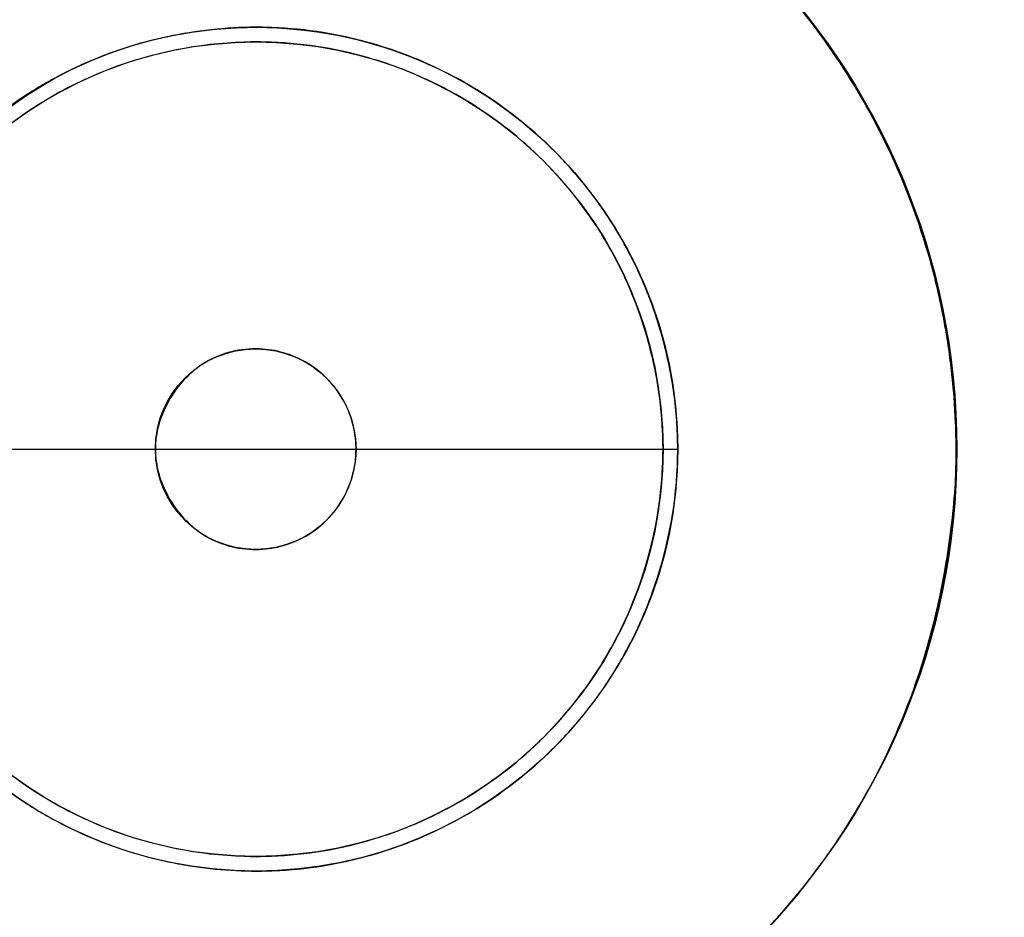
# Model space of a CAD drawing. Header units: inches. Extents: x 0.2 to 16.8, y 0.1 to 10.8.
# Tile 10 of 28: x 4.3419 to 4.4177, y 5.3617 to 5.4309. Entities that reach past the tile are written whole.
import ezdxf

# ---------------------------------------------------------------- set-up
doc = ezdxf.new("R2010")
doc.units = ezdxf.units.IN
doc.header["$LTSCALE"] = 0.935
doc.header["$MEASUREMENT"] = 0
doc.layers.get('0').update_dxf_attribs({"linetype": 'CONTINUOUS'})

msp = doc.modelspace()

# ---------------------------------------------------------------- linework, layer by layer
at = {"color": 6, "linetype": 'CONTINUOUS'}
msp.add_line((4.3275835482, 5.3977853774), (4.3925835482, 5.3977853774), dxfattribs=at)
at = {"color": 7, "linetype": 'CONTINUOUS'}
for radius in [0.4364966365, 0.4104966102, 0.318, 0.2775184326, 0.157999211, 0.1501251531, 0.123996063, 0.054, 0.0325, 0.0313687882]:
    msp.add_circle((4.3600835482, 5.3977853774), radius, dxfattribs=at)
at = {"color": 6, "linetype": 'CONTINUOUS'}
msp.add_circle((4.3600835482, 5.3977853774), 0.0077273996, dxfattribs=at)
at = {"linetype": 'CONTINUOUS'}
for points, knots in [([(3.9235835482, 5.3977853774, 2.7864858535), (3.9235835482, 5.4057863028, 2.7864858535), (3.9240311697, 5.4220327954, 2.7864858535), (3.9268126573, 5.4553731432, 2.7864858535), (3.9342339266, 5.4984230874, 2.7864858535), (3.949943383, 5.550556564, 2.7864858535), (3.9813875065, 5.6210908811, 2.7864858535), (4.0407908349, 5.7038508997, 2.7864858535), (4.1388173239, 5.781014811, 2.7864858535), (4.2547044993, 5.8273313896, 2.7864858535), (4.3741431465, 5.8392226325, 2.7864858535), (4.4681107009, 5.8234410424, 2.7864858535), (4.5343582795, 5.7990336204, 2.7864858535), (4.5787878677, 5.7765923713, 2.7864858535), (4.6204373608, 5.7493358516, 2.7864858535), (4.6746985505, 5.7041674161, 2.7864858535), (4.7353499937, 5.6306804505, 2.7864858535), (4.7822935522, 5.5267754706, 2.7864858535), (4.794744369, 5.4513847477, 2.7864858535), (4.7962154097, 5.4156584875, 2.7864858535)], [0, 0, 0, 0, 0.0177741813, 0.036091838, 0.0743013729, 0.1145913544, 0.1567465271, 0.2454876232, 0.3378522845, 0.4302169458, 0.5189580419, 0.6012363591, 0.6394552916, 0.6755236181, 0.7115919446, 0.749810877, 0.8320891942, 0.9208302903, 1, 1, 1, 1]), ([(4.0899463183, 5.4610776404, 2.6060042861), (4.0953221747, 5.4840124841, 2.6060042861), (4.1080234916, 5.5182538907, 2.6060042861), (4.1338668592, 5.5600030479, 2.6060042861), (4.1669654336, 5.6001451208, 2.6060042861), (4.2194241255, 5.6414525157, 2.6060042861), (4.2930810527, 5.6708781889, 2.6060042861), (4.3690234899, 5.6784439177, 2.6060042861), (4.4287650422, 5.668409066, 2.6060042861), (4.4708841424, 5.6528914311, 2.6060042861), (4.4991316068, 5.6386236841, 2.6060042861), (4.5256115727, 5.621294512, 2.6060042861), (4.5601098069, 5.5925772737, 2.6060042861), (4.598670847, 5.5458556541, 2.6060042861), (4.6269426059, 5.4832788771, 2.6060042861), (4.6351137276, 5.4393739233, 2.6060042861), (4.6366676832, 5.4204931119, 2.6060042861)], [0, 0, 0, 0, 0.0900833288, 0.1380790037, 0.18756617, 0.2887916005, 0.390017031, 0.4872712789, 0.5774427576, 0.6193281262, 0.658856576, 0.6983850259, 0.7402703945, 0.8304418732, 0.9276961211, 1, 1, 1, 1]), ([(4.7702373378, 5.3809768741, 2.8124858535), (4.7688539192, 5.3473786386, 2.8124858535), (4.7571447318, 5.2764785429, 2.8124858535), (4.7129973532, 5.178762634, 2.8124858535), (4.6559585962, 5.1096528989, 2.8124858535), (4.6049294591, 5.0671749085, 2.8124858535), (4.5657608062, 5.0415419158, 2.8124858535), (4.5239776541, 5.0204373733, 2.8124858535), (4.4616760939, 4.9974837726, 2.8124858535), (4.3733056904, 4.9826422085, 2.8124858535), (4.2609813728, 4.9938251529, 2.8124858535), (4.1519969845, 5.0373828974, 2.8124858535), (4.0598094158, 5.1099505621, 2.8124858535), (4.0039444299, 5.1877810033, 2.8124858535), (3.9743732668, 5.2541139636, 2.8124858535), (3.9631243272, 5.2914447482, 2.8124858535), (3.9586226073, 5.3120177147, 2.8124858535), (3.9578265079, 5.3159288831, 2.8124858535)], [0, 0, 0, 0, 0.0846624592, 0.1795603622, 0.2675471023, 0.3084176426, 0.3469883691, 0.3855590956, 0.4264296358, 0.514416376, 0.609314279, 0.708087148, 0.8068600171, 0.9017579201, 0.9468377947, 0.9899230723, 1, 1, 1, 1]), ([(4.7962154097, 5.3799122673, 2.7864858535), (4.794744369, 5.3441860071, 2.7864858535), (4.7822935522, 5.2687952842, 2.7864858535), (4.7353499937, 5.1648903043, 2.7864858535), (4.6746985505, 5.0914033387, 2.7864858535), (4.6204373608, 5.0462349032, 2.7864858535), (4.5787878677, 5.0189783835, 2.7864858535), (4.5343582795, 4.9965371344, 2.7864858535), (4.4681107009, 4.9721297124, 2.7864858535), (4.3741431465, 4.9563481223, 2.7864858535), (4.2547044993, 4.9682393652, 2.7864858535), (4.1388173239, 5.0145559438, 2.7864858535), (4.0407908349, 5.0917198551, 2.7864858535), (3.9813875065, 5.1744798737, 2.7864858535), (3.949943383, 5.2450141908, 2.7864858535), (3.9379823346, 5.2847081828, 2.7864858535), (3.9331956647, 5.3065829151, 2.7864858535), (3.9323493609, 5.3107405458, 2.7864858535)], [0, 0, 0, 0, 0.0846627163, 0.1795609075, 0.2675479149, 0.3084185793, 0.3469894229, 0.3855602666, 0.4264309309, 0.5144179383, 0.6093161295, 0.7080892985, 0.8068624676, 0.9017606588, 0.9468406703, 0.9899260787, 1, 1, 1, 1]), ([(4.6366676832, 5.3750776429, 2.6060042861), (4.6351137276, 5.3561968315, 2.6060042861), (4.6269426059, 5.3122918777, 2.6060042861), (4.598670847, 5.2497151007, 2.6060042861), (4.5601098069, 5.2029934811, 2.6060042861), (4.5256115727, 5.1742762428, 2.6060042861), (4.4991316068, 5.1569470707, 2.6060042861), (4.4708841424, 5.1426793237, 2.6060042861), (4.4287650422, 5.1271616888, 2.6060042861), (4.3690234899, 5.1171268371, 2.6060042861), (4.2930810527, 5.1246925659, 2.6060042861), (4.2194241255, 5.1541182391, 2.6060042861), (4.1669654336, 5.195425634, 2.6060042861), (4.1338668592, 5.2355677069, 2.6060042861), (4.108023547, 5.2773167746, 2.6060042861), (4.0953222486, 5.3115580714, 2.6060042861), (4.0899463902, 5.3344928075, 2.6060042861)], [0, 0, 0, 0, 0.072303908, 0.1695581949, 0.2597297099, 0.3016150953, 0.341143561, 0.3806720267, 0.4225574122, 0.5127289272, 0.6099832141, 0.7112086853, 0.8124341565, 0.8619213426, 0.9099170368, 1, 1, 1, 1])]:
    msp.add_open_spline(points, degree=3, knots=knots, dxfattribs=at)
at = {"color": 7, "linetype": 'CONTINUOUS'}
for points, knots in [([(4.5086664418, 5.4191923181), (4.5080347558, 5.4235862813), (4.5047076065, 5.441185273), (4.4933436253, 5.4707924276), (4.469131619, 5.503613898), (4.4376346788, 5.5283234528), (4.4017744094, 5.5436803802), (4.3638193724, 5.5494819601), (4.325337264, 5.5455536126), (4.2885561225, 5.5317103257), (4.2557673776, 5.5083409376), (4.2302254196, 5.476488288), (4.2188198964, 5.4508896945), (4.2151054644, 5.4373206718), (4.2149688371, 5.4368101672)], [0, 0, 0, 0, 0.0323953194, 0.1305495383, 0.2296562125, 0.3275022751, 0.4203145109, 0.5123966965, 0.6058334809, 0.7005883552, 0.7971580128, 0.8972544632, 0.9961405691, 1, 1, 1, 1]), ([(4.3779052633, 5.5345854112), (4.3825284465, 5.5339828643), (4.3992904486, 5.5309357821), (4.4270760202, 5.520331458), (4.4572087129, 5.4980266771), (4.4801110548, 5.4691156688), (4.4942256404, 5.436083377), (4.4994923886, 5.4011659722), (4.4958875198, 5.3658481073), (4.4831895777, 5.3320631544), (4.4617314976, 5.3020089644), (4.4395242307, 5.2841099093), (4.4254305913, 5.2762028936), (4.4222330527, 5.2745669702)], [0, 0, 0, 0, 0.0398027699, 0.1451977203, 0.2518773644, 0.3571592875, 0.4575319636, 0.5562486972, 0.6566455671, 0.7584563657, 0.862119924, 0.9693264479, 1, 1, 1, 1]), ([(4.3422268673, 5.5204561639), (4.3387004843, 5.5199430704), (4.3242811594, 5.5172110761), (4.2999011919, 5.5079105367), (4.2728205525, 5.4878706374), (4.2522369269, 5.4618926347), (4.2395499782, 5.4322102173), (4.2348146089, 5.4008329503), (4.2380516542, 5.3690955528), (4.2494603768, 5.3387351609), (4.2687416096, 5.3117270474), (4.2950087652, 5.2905541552), (4.3261892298, 5.2766658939), (4.3488348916, 5.2737695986), (4.3600835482, 5.2737893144)], [0, 0, 0, 0, 0.0287427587, 0.1182338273, 0.2088155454, 0.2982113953, 0.3834403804, 0.4672602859, 0.5525071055, 0.6389545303, 0.7269749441, 0.8180037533, 0.9089210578, 1, 1, 1, 1]), ([(4.3931785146, 5.2781679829), (4.4024988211, 5.2807298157), (4.4212459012, 5.2885863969), (4.4463965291, 5.3068426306), (4.4668497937, 5.3319669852), (4.4803712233, 5.3620881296), (4.4855615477, 5.3952446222), (4.4816784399, 5.4286310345), (4.4693288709, 5.4593096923), (4.4499716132, 5.4851767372), (4.4250447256, 5.5049434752), (4.4001845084, 5.5160436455), (4.3839425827, 5.5195561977), (4.3779473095, 5.5204238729)], [0, 0, 0, 0, 0.0858307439, 0.1790735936, 0.2737815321, 0.3707745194, 0.4694773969, 0.5687730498, 0.6661880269, 0.7603491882, 0.8530533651, 0.9462614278, 1, 1, 1, 1]), ([(4.406008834, 5.5004845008), (4.4104302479, 5.4985071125), (4.4245373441, 5.4910731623), (4.4452238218, 5.4737474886), (4.4631337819, 5.4465465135), (4.4725360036, 5.416157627), (4.4732789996, 5.3846116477), (4.4652366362, 5.3538025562), (4.4486197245, 5.3257634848), (4.4277498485, 5.3067493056), (4.412711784, 5.2981447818), (4.4070961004, 5.2955244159)], [0, 0, 0, 0, 0.0563979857, 0.1853185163, 0.3106932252, 0.4317385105, 0.552299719, 0.6747028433, 0.7990514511, 0.9278496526, 1, 1, 1, 1]), ([(4.4119918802, 5.4124336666), (4.4103846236, 5.4181460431), (4.4053170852, 5.4289021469), (4.3932298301, 5.4415625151), (4.3783057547, 5.4495427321), (4.3620290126, 5.4525477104), (4.3454820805, 5.4506636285), (4.3297211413, 5.4435698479), (4.3167935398, 5.4313318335), (4.3107007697, 5.4206095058), (4.3087090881, 5.4146995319), (4.3086370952, 5.4144808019)], [0, 0, 0, 0, 0.1290835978, 0.2554901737, 0.3761730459, 0.493112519, 0.6120740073, 0.7350191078, 0.8642598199, 0.994988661, 1, 1, 1, 1]), ([(4.3302022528, 5.4106532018), (4.3317094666, 5.4140688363), (4.3362503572, 5.4207464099), (4.346367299, 5.4282649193), (4.3593799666, 5.4311621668), (4.3723311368, 5.4288087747), (4.3830169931, 5.4218800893), (4.3878615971, 5.4151555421), (4.3895287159, 5.4114918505)], [0, 0, 0, 0, 0.1500842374, 0.3200971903, 0.4972360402, 0.6731789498, 0.8380752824, 1, 1, 1, 1]), ([(4.3087831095, 5.3806693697), (4.3103739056, 5.3759832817), (4.3152814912, 5.3665348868), (4.3263663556, 5.3545582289), (4.3413371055, 5.3461610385), (4.3584624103, 5.3428663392), (4.3757348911, 5.3452134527), (4.3910911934, 5.3525445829), (4.4032332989, 5.3638944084), (4.4103853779, 5.3766556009), (4.4126717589, 5.385501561), (4.4132650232, 5.3890703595)], [0, 0, 0, 0, 0.1036178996, 0.2206284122, 0.3379268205, 0.4580172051, 0.5805304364, 0.6977124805, 0.8098595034, 0.924305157, 1, 1, 1, 1]), ([(4.3569053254, 5.2476975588), (4.3704682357, 5.2474087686), (4.3974995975, 5.2505091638), (4.4346068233, 5.2654970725), (4.465794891, 5.2889292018), (4.4897198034, 5.3189429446), (4.5032421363, 5.3490933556), (4.5075297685, 5.3688677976), (4.5085888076, 5.3761798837)], [0, 0, 0, 0, 0.1872543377, 0.3721134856, 0.5474789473, 0.7215931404, 0.8980122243, 1, 1, 1, 1])]:
    msp.add_open_spline(points, degree=3, knots=knots, dxfattribs=at)
at = {"color": 1, "linetype": 'CONTINUOUS'}
for points, knots in [([(4.4033185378, 5.4301453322, 2.5654622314), (4.401431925, 5.4326670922, 2.5654622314), (4.3980187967, 5.4364735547, 2.5654622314), (4.3941108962, 5.4397590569, 2.5654622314), (4.392551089, 5.4409330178, 2.5654622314)], [0, 0, 0, 0, 0.6171147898, 1, 1, 1, 1]), ([(4.3652799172, 5.429869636, 2.6404622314), (4.3639761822, 5.4300811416, 2.6404622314), (4.3604079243, 5.4304372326, 2.6404622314), (4.3567914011, 5.4301859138, 2.6404622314), (4.3545457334, 5.4297950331, 2.6404622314)], [0, 0, 0, 0, 0.3693747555, 1, 1, 1, 1]), ([(4.3652799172, 5.429869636, 2.5654622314), (4.3639761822, 5.4300811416, 2.5654622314), (4.3620156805, 5.4302767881, 2.5654622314), (4.3600406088, 5.4302890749, 2.5654622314), (4.3593930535, 5.430273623, 2.5654622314)], [0, 0, 0, 0, 0.6722893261, 1, 1, 1, 1]), ([(4.4108784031, 5.4160376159, 2.5654622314), (4.4095562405, 5.4197276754, 2.5654622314), (4.4072053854, 5.4245876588, 2.5654622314), (4.4041849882, 5.4289871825, 2.5654622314), (4.4033185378, 5.4301453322, 2.5654622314)], [0, 0, 0, 0, 0.7284743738, 1, 1, 1, 1]), ([(4.3722362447, 5.4279268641, 2.5654622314), (4.3713360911, 5.4282898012, 2.5654622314), (4.369058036, 5.429092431, 2.5654622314), (4.3667041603, 5.4296385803, 2.5654622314), (4.3652799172, 5.429869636, 2.5654622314)], [0, 0, 0, 0, 0.4021817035, 1, 1, 1, 1]), ([(4.3762221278, 5.4259952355, 2.6404622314), (4.3740969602, 5.42721092, 2.6404622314), (4.3704990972, 5.4287580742, 2.6404622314), (4.3667041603, 5.4296385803, 2.6404622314), (4.3652799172, 5.429869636, 2.6404622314)], [0, 0, 0, 0, 0.6291927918, 1, 1, 1, 1]), ([(4.371689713, 5.4269272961, 2.6463713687), (4.3708606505, 5.4272575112, 2.6463713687), (4.367498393, 5.4284341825, 2.6463713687), (4.3635983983, 5.4290948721, 2.6463713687), (4.3605481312, 5.4291515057, 2.6463713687), (4.3601766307, 5.4291517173, 2.6463713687)], [0, 0, 0, 0, 0.2271291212, 0.9059403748, 1, 1, 1, 1]), ([(4.3469379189, 5.4262628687, 2.6463713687), (4.3460718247, 5.4258654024, 2.6463713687), (4.3431214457, 5.4243432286, 2.6463713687), (4.3404454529, 5.4223467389, 2.6463713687), (4.3387187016, 5.4207333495, 2.6463713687)], [0, 0, 0, 0, 0.2873090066, 1, 1, 1, 1]), ([(4.3446682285, 5.4263964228, 2.5654622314), (4.3443876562, 5.4262455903, 2.5654622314), (4.3437373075, 5.4258831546, 2.5654622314), (4.3431003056, 5.425497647, 2.5654622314), (4.3427404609, 5.4252698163, 2.5654622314)], [0, 0, 0, 0, 0.4278870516, 1, 1, 1, 1]), ([(4.3446682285, 5.4263964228, 2.6404622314), (4.3443876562, 5.4262455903, 2.6404622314), (4.3437373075, 5.4258831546, 2.6404622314), (4.3431003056, 5.425497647, 2.6404622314), (4.3427404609, 5.4252698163, 2.6404622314)], [0, 0, 0, 0, 0.4278870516, 1, 1, 1, 1]), ([(4.3818609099, 5.4203633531, 2.6463713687), (4.3817567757, 5.4204636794, 2.6463713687), (4.3799099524, 5.4222185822, 2.6463713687), (4.3766286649, 5.4246572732, 2.6463713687), (4.3730940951, 5.4263679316, 2.6463713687), (4.371689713, 5.4269272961, 2.6463713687)], [0, 0, 0, 0, 0.0356296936, 0.6277050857, 1, 1, 1, 1]), ([(4.3846584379, 5.419056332, 2.6404622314), (4.3839217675, 5.4199066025, 2.6404622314), (4.381413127, 5.4225138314, 2.6404622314), (4.3784563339, 5.4247113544, 2.6404622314), (4.3762593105, 5.4259739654, 2.6404622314), (4.3762221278, 5.4259952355, 2.6404622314)], [0, 0, 0, 0, 0.3075477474, 0.9882942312, 1, 1, 1, 1]), ([(4.3879585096, 5.4121583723, 2.6463713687), (4.3875478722, 5.4129600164, 2.6463713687), (4.3858497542, 5.4159504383, 2.6463713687), (4.3836765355, 5.4186141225, 2.6463713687), (4.3818609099, 5.4203633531, 2.6463713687)], [0, 0, 0, 0, 0.2617370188, 1, 1, 1, 1]), ([(4.3889636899, 5.4126766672, 2.5654622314), (4.3885382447, 5.4135072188, 2.5654622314), (4.3872481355, 5.4157791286, 2.5654622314), (4.3856933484, 5.4178690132, 2.5654622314), (4.3845969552, 5.4191270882, 2.5654622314)], [0, 0, 0, 0, 0.3569370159, 1, 1, 1, 1]), ([(4.3889636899, 5.4126766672, 2.6404622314), (4.3885382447, 5.4135072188, 2.6404622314), (4.3872636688, 5.4157517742, 2.6404622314), (4.3857307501, 5.4178186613, 2.6404622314), (4.3846584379, 5.419056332, 2.6404622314)], [0, 0, 0, 0, 0.3612870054, 1, 1, 1, 1]), ([(4.3678022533, 5.398147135, 2.7346023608), (4.3677385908, 5.3994726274, 2.7346023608), (4.3669386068, 5.4020198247, 2.7346023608), (4.3640992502, 5.4047447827, 2.7346023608), (4.3602115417, 5.4058691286, 2.7346023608), (4.3560123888, 5.4048676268, 2.7346023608), (4.3531470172, 5.4016986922, 2.7346023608), (4.3523561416, 5.3990428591, 2.7346023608), (4.3523561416, 5.3977853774, 2.7346023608)], [0, 0, 0, 0, 0.1664614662, 0.3237267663, 0.4809920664, 0.6625863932, 0.8402416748, 1, 1, 1, 1]), ([(4.3523561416, 5.3977853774, 2.7346023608), (4.3523561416, 5.3965278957, 2.7346023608), (4.3531470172, 5.3938720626, 2.7346023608), (4.3560123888, 5.390703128, 2.7346023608), (4.3602115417, 5.3897016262, 2.7346023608), (4.3640992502, 5.3908259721, 2.7346023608), (4.367027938, 5.3936366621, 2.7346023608), (4.367845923, 5.3964584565, 2.7346023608), (4.3678080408, 5.3980266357, 2.7346023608), (4.3678022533, 5.398147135, 2.7346023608)], [0, 0, 0, 0, 0.1550651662, 0.3275015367, 0.5037612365, 0.6564066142, 0.8090519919, 0.9853116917, 1, 1, 1, 1]), ([(4.3820212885, 5.3753630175, 2.6463713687), (4.3837711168, 5.3770729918, 2.6463713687), (4.3858867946, 5.3796855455, 2.6463713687), (4.3875478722, 5.3826107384, 2.6463713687), (4.3879585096, 5.3834123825, 2.6463713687)], [0, 0, 0, 0, 0.7324264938, 1, 1, 1, 1]), ([(4.3846584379, 5.3765144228, 2.5654622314), (4.3857307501, 5.3777520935, 2.5654622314), (4.3872636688, 5.3798189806, 2.5654622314), (4.3885382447, 5.382063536, 2.5654622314), (4.3889636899, 5.3828940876, 2.5654622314)], [0, 0, 0, 0, 0.6387129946, 1, 1, 1, 1]), ([(4.3846584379, 5.3765144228, 2.6404622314), (4.3857307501, 5.3777520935, 2.6404622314), (4.3872636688, 5.3798189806, 2.6404622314), (4.3885382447, 5.382063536, 2.6404622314), (4.3889636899, 5.3828940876, 2.6404622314)], [0, 0, 0, 0, 0.6387129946, 1, 1, 1, 1]), ([(4.4033553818, 5.3654747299, 2.5654622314), (4.4042082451, 5.3666174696, 2.5654622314), (4.4074816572, 5.3713915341, 2.5654622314), (4.4099673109, 5.3767073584, 2.5654622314), (4.4113431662, 5.3808851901, 2.5654622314)], [0, 0, 0, 0, 0.2467735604, 1, 1, 1, 1]), ([(4.3762221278, 5.3695755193, 2.6404622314), (4.3762593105, 5.3695967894, 2.6404622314), (4.3784563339, 5.3708594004, 2.6404622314), (4.381413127, 5.3730569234, 2.6404622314), (4.3839217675, 5.3756641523, 2.6404622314), (4.3846584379, 5.3765144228, 2.6404622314)], [0, 0, 0, 0, 0.0117057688, 0.6924522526, 1, 1, 1, 1]), ([(4.3387184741, 5.3748376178, 2.6463713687), (4.3404452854, 5.3732241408, 2.6463713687), (4.3431212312, 5.371227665, 2.6463713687), (4.3460715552, 5.3697054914, 2.6463713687), (4.3469375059, 5.3693080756, 2.6463713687)], [0, 0, 0, 0, 0.7127325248, 1, 1, 1, 1]), ([(4.3720415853, 5.3687860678, 2.6463713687), (4.3733221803, 5.3693140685, 2.6463713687), (4.3767309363, 5.3709894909, 2.6463713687), (4.3799701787, 5.3733969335, 2.6463713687), (4.3818645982, 5.3752098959, 2.6463713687), (4.3820212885, 5.3753630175, 2.6463713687)], [0, 0, 0, 0, 0.3455546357, 0.9453151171, 1, 1, 1, 1]), ([(4.3427404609, 5.3703009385, 2.5654622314), (4.3431003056, 5.3700731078, 2.5654622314), (4.3437373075, 5.3696876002, 2.5654622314), (4.3443876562, 5.3693251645, 2.5654622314), (4.3446682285, 5.369174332, 2.5654622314)], [0, 0, 0, 0, 0.5721129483, 1, 1, 1, 1]), ([(4.3427404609, 5.3703009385, 2.6404622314), (4.3431003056, 5.3700731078, 2.6404622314), (4.3437373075, 5.3696876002, 2.6404622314), (4.3443876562, 5.3693251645, 2.6404622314), (4.3446682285, 5.369174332, 2.6404622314)], [0, 0, 0, 0, 0.5721129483, 1, 1, 1, 1]), ([(4.3652799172, 5.3657011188, 2.6404622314), (4.3667041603, 5.3659321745, 2.6404622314), (4.3704990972, 5.3668126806, 2.6404622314), (4.3740969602, 5.3683598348, 2.6404622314), (4.3762221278, 5.3695755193, 2.6404622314)], [0, 0, 0, 0, 0.3708072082, 1, 1, 1, 1]), ([(4.3601764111, 5.3664190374, 2.6463713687), (4.3605479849, 5.3664192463, 2.6463713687), (4.363598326, 5.3664758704, 2.6463713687), (4.3676240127, 5.3671578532, 2.6463713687), (4.3710995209, 5.3683976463, 2.6463713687), (4.3720415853, 5.3687860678, 2.6463713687)], [0, 0, 0, 0, 0.0911408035, 0.7487578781, 1, 1, 1, 1]), ([(4.3652799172, 5.3657011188, 2.5654622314), (4.3667041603, 5.3659321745, 2.5654622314), (4.3693497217, 5.3665460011, 2.5654622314), (4.3718995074, 5.3674838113, 2.5654622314), (4.3730636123, 5.3679907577, 2.5654622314)], [0, 0, 0, 0, 0.5319059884, 1, 1, 1, 1]), ([(4.3550001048, 5.3656998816, 2.6404622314), (4.3570986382, 5.3653645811, 2.6404622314), (4.3605595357, 5.3651486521, 2.6404622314), (4.3639761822, 5.3654896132, 2.6404622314), (4.3652799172, 5.3657011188, 2.6404622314)], [0, 0, 0, 0, 0.6142344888, 1, 1, 1, 1]), ([(4.3907394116, 5.3533317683, 2.5654622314), (4.3929591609, 5.3548633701, 2.5654622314), (4.3971050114, 5.3582064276, 2.5654622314), (4.4007140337, 5.3621147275, 2.5654622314), (4.4023425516, 5.3641608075, 2.5654622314)], [0, 0, 0, 0, 0.5077557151, 1, 1, 1, 1])]:
    msp.add_open_spline(points, degree=3, knots=knots, dxfattribs=at)
for points in [[(4.3532527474, 5.429543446, 2.6404622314), (4.3502663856, 5.4289006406, 2.6404622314), (4.3473615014, 5.4278442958, 2.6404622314), (4.3446682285, 5.4263964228, 2.6404622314)], [(4.3545457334, 5.4297950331, 2.6404622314), (4.3541133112, 5.4297197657, 2.6404622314), (4.3536821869, 5.4296358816, 2.6404622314), (4.3532527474, 5.429543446, 2.6404622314)], [(4.3591961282, 5.4291368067, 2.6463713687), (4.3556824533, 5.4290280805, 2.6463713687), (4.3521640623, 5.4283260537, 2.6463713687), (4.3488572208, 5.4270673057, 2.6463713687)], [(4.3601766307, 5.4291517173, 2.6463713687), (4.3598499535, 5.4291519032, 2.6463713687), (4.3595230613, 5.4291469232, 2.6463713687), (4.3591961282, 5.4291368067, 2.6463713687)], [(4.3488572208, 5.4270673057, 2.6463713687), (4.3482087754, 5.4268204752, 2.6463713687), (4.3475684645, 5.4265522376, 2.6463713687), (4.3469379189, 5.4262628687, 2.6463713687)], [(4.3427404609, 5.4252698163, 2.6404622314), (4.3402223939, 5.4236755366, 2.6404622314), (4.3379291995, 5.421724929, 2.6404622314), (4.3359375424, 5.419512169, 2.6404622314)], [(4.3845969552, 5.4191270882, 2.5654622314), (4.3839412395, 5.4198795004, 2.5654622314), (4.3832509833, 5.4206012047, 2.5654622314), (4.3825289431, 5.4212899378, 2.5654622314)], [(4.4122446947, 5.4116591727, 2.5654622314), (4.4118499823, 5.4131376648, 2.5654622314), (4.4113938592, 5.4145990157, 2.5654622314), (4.4108784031, 5.4160376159, 2.5654622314)], [(4.3895754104, 5.4114165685, 2.6404622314), (4.3893803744, 5.4118412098, 2.6404622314), (4.3891764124, 5.4122613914, 2.6404622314), (4.3889636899, 5.4126766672, 2.6404622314)], [(4.3885489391, 5.4109421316, 2.6463713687), (4.3883606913, 5.4113519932, 2.6463713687), (4.3881638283, 5.4117575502, 2.6463713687), (4.3879585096, 5.4121583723, 2.6463713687)], [(4.390133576, 5.4101297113, 2.6404622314), (4.3899565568, 5.4105628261, 2.6404622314), (4.3897704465, 5.4109919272, 2.6404622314), (4.3895754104, 5.4114165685, 2.6404622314)], [(4.4132574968, 5.4070938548, 2.5654622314), (4.4129850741, 5.4086294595, 2.5654622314), (4.4126467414, 5.4101532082, 2.5654622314), (4.4122446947, 5.4116591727, 2.5654622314)], [(4.3890876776, 5.4097000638, 2.6463713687), (4.3889168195, 5.410118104, 2.6463713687), (4.3887371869, 5.4105322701, 2.6463713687), (4.3885489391, 5.4109421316, 2.6463713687)], [(4.3907065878, 5.4045251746, 2.6463713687), (4.3903141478, 5.406293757, 2.6463713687), (4.3897711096, 5.408027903, 2.6463713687), (4.3890876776, 5.4097000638, 2.6463713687)], [(4.390639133, 5.4088133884, 2.6404622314), (4.3904798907, 5.4092559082, 2.6404622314), (4.3903113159, 5.409694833, 2.6404622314), (4.390133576, 5.4101297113, 2.6404622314)], [(4.3918108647, 5.4047682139, 2.6404622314), (4.3915063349, 5.4061406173, 2.6404622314), (4.391114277, 5.4074930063, 2.6404622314), (4.390639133, 5.4088133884, 2.6404622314)], [(4.413616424, 5.4047822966, 2.5654622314), (4.4135134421, 5.405555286, 2.5654622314), (4.4133937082, 5.4063260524, 2.5654622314), (4.4132574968, 5.4070938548, 2.5654622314)], [(4.3909725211, 5.4031927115, 2.6463713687), (4.3908933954, 5.4036387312, 2.6463713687), (4.3908046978, 5.404083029, 2.6463713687), (4.3907065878, 5.4045251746, 2.6463713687)], [(4.3920863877, 5.4033877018, 2.6404622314), (4.3920044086, 5.403849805, 2.6404622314), (4.3919125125, 5.4043101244, 2.6404622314), (4.3918108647, 5.4047682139, 2.6404622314)], [(4.4140310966, 5.4001236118, 2.5654622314), (4.4139613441, 5.4016814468, 2.5654622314), (4.4138223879, 5.4032363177, 2.5654622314), (4.413616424, 5.4047822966, 2.5654622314)], [(4.3914219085, 5.3991436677, 2.6463713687), (4.3913611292, 5.4005010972, 2.6463713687), (4.3912098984, 5.4018546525, 2.6463713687), (4.3909725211, 5.4031927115, 2.6463713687)], [(4.3925519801, 5.3991926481, 2.6404622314), (4.3924890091, 5.4005990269, 2.6404622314), (4.3923323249, 5.4020013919, 2.6404622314), (4.3920863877, 5.4033877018, 2.6404622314)], [(4.4140835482, 5.3977853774, 2.5654622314), (4.4140835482, 5.3985650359, 2.5654622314), (4.4140659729, 5.3993446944, 2.5654622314), (4.4140310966, 5.4001236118, 2.5654622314)], [(4.3914523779, 5.3977853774, 2.6463713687), (4.3914523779, 5.3982382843, 2.6463713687), (4.3914421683, 5.3986911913, 2.6463713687), (4.3914219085, 5.3991436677, 2.6463713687)], [(4.3925835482, 5.3977853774, 2.6404622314), (4.3925835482, 5.3982546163, 2.6404622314), (4.3925729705, 5.3987238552, 2.6404622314), (4.3925519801, 5.3991926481, 2.6404622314)], [(4.3914254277, 5.3965080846, 2.6463713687), (4.3914433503, 5.3969336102, 2.6463713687), (4.3914523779, 5.3973594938, 2.6463713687), (4.3914523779, 5.3977853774, 2.6463713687)], [(4.392556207, 5.3964758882, 2.6404622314), (4.3925743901, 5.3969121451, 2.6404622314), (4.3925835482, 5.3973487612, 2.6404622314), (4.3925835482, 5.3977853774, 2.6404622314)], [(4.4122446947, 5.3839115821, 2.5654622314), (4.4134508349, 5.3884294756, 2.5654622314), (4.4140835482, 5.3931074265, 2.5654622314), (4.4140835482, 5.3977853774, 2.5654622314)], [(4.3890346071, 5.3857416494, 2.6463713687), (4.3904440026, 5.3891474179, 2.6463713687), (4.3912698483, 5.3928142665, 2.6463713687), (4.3914254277, 5.3965080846, 2.6463713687)], [(4.3906247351, 5.3867174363, 2.6404622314), (4.3917540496, 5.3898431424, 2.6404622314), (4.3924175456, 5.3931490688, 2.6404622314), (4.392556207, 5.3964758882, 2.6404622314)], [(4.3902573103, 5.3857481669, 2.6404622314), (4.39038478, 5.3860691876, 2.6404622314), (4.3905072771, 5.3863923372, 2.6404622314), (4.3906247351, 5.3867174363, 2.6404622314)], [(4.3886682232, 5.3848914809, 2.6463713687), (4.3887944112, 5.385172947, 2.6463713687), (4.3889165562, 5.3854563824, 2.6463713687), (4.3890346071, 5.3857416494, 2.6463713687)], [(4.3895754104, 5.3841541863, 2.6404622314), (4.3898164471, 5.3846789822, 2.6404622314), (4.390043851, 5.3852105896, 2.6404622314), (4.3902573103, 5.3857481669, 2.6404622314)], [(4.3879585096, 5.3834123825, 2.6463713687), (4.3882076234, 5.3838987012, 2.6463713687), (4.3884442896, 5.3843919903, 2.6463713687), (4.3886682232, 5.3848914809, 2.6463713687)], [(4.3889636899, 5.3828940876, 2.6404622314), (4.3891764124, 5.3833093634, 2.6404622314), (4.3893803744, 5.383729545, 2.6404622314), (4.3895754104, 5.3841541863, 2.6404622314)], [(4.4115941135, 5.3816667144, 2.5654622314), (4.4118267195, 5.3824100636, 2.5654622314), (4.4120436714, 5.3831585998, 2.5654622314), (4.4122446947, 5.3839115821, 2.5654622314)], [(4.4113431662, 5.3808851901, 2.5654622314), (4.4114287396, 5.3811450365, 2.5654622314), (4.4115123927, 5.3814055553, 2.5654622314), (4.4115941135, 5.3816667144, 2.5654622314)], [(4.3834165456, 5.375160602, 2.5654622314), (4.3838431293, 5.3755999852, 2.5654622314), (4.3842573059, 5.3760514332, 2.5654622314), (4.3846584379, 5.3765144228, 2.5654622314)], [(4.3359375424, 5.3760585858, 2.6404622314), (4.3379291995, 5.3738458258, 2.6404622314), (4.3402223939, 5.3718952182, 2.6404622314), (4.3427404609, 5.3703009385, 2.6404622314)], [(4.3446682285, 5.369174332, 2.6404622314), (4.3473615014, 5.367726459, 2.6404622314), (4.3502663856, 5.3666701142, 2.6404622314), (4.3532527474, 5.3660273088, 2.6404622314)], [(4.3469375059, 5.3693080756, 2.6463713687), (4.3475679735, 5.3690187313, 2.6463713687), (4.3482082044, 5.3687505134, 2.6463713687), (4.3488565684, 5.3685036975, 2.6463713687)], [(4.3488565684, 5.3685036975, 2.6463713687), (4.3521634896, 5.3672448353, 2.6463713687), (4.3556819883, 5.3665427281, 2.6463713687), (4.3591957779, 5.3664339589, 2.6463713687)], [(4.3591957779, 5.3664339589, 2.6463713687), (4.3595227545, 5.3664238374, 2.6463713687), (4.3598496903, 5.3664188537, 2.6463713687), (4.3601764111, 5.3664190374, 2.6463713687)], [(4.3532527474, 5.3660273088, 2.6404622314), (4.353832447, 5.3659025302, 2.6404622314), (4.3544152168, 5.3657933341, 2.6404622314), (4.3550001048, 5.3656998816, 2.6404622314)], [(4.3614553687, 5.365314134, 2.5654622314), (4.3627389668, 5.365366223, 2.5654622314), (4.3640161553, 5.3654960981, 2.5654622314), (4.3652799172, 5.3657011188, 2.5654622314)], [(4.4023425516, 5.3641608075, 2.5654622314), (4.4026868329, 5.3645933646, 2.5654622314), (4.4030244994, 5.3650313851, 2.5654622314), (4.4033553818, 5.3654747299, 2.5654622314)]]:
    msp.add_open_spline(points, degree=3, dxfattribs=at)
at = {"color": 7, "linetype": 'CONTINUOUS'}
for points in [[(4.4130742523, 5.4078125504), (4.4127811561, 5.4093679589), (4.4124203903, 5.410910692), (4.4119918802, 5.4124336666)], [(4.4139825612, 5.3998086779), (4.4138749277, 5.4024900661), (4.4135722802, 5.4051696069), (4.4130742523, 5.4078125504)], [(4.4140269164, 5.3977396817), (4.414025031, 5.398429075), (4.414010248, 5.3991189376), (4.4139825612, 5.3998086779)], [(4.4140114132, 5.3962715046), (4.4140230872, 5.3967605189), (4.4140282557, 5.3972499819), (4.4140269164, 5.3977396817)], [(4.4139732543, 5.3951513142), (4.4139897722, 5.3955243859), (4.4140024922, 5.3958978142), (4.4140114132, 5.3962715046)], [(4.4132650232, 5.3890703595), (4.4136003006, 5.3910872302), (4.4138343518, 5.393119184), (4.4139732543, 5.3951513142)]]:
    msp.add_open_spline(points, degree=3, dxfattribs=at)

doc.saveas('drawing.dxf')
